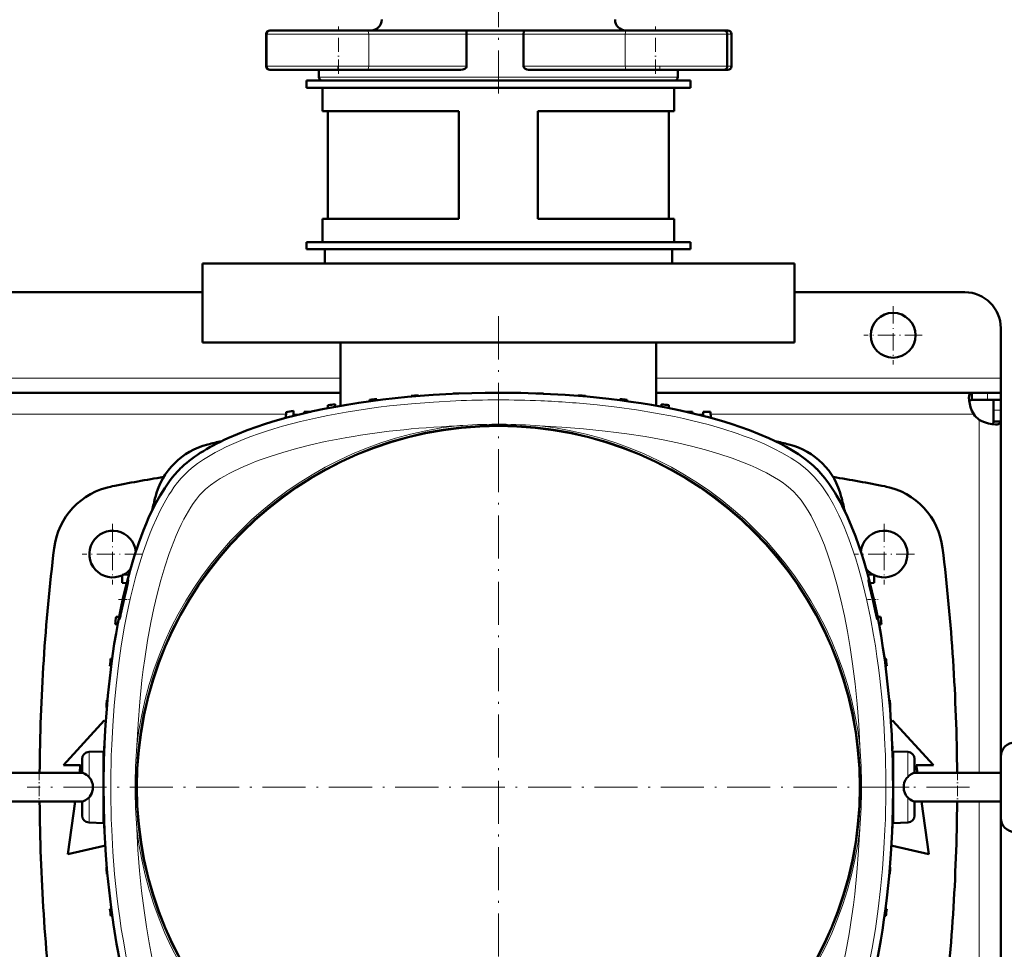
# Model space of a CAD drawing. Extents: x -1595 to 1972, y -1674 to 620.
# Tile 15 of 55: x 178 to 453, y -1233 to -974. Entities that reach past the tile are written whole.
import ezdxf

# ---------------------------------------------------------------- set-up
doc = ezdxf.new("R2010")
doc.units = 0
doc.linetypes.add('DASHDOT', pattern=[18.5, 12, -3, 0.5, -3])

msp = doc.modelspace()

# ---------------------------------------------------------------- linework, layer by layer
at = {"color": 7, "linetype": 'DASHDOT', "lineweight": 18}
for p, q in [((311.57, -994.8), (311.57, -951.77)), ((311.56, -1056.92), (311.56, -1319.51)), ((442.85, -1188.21), (180.26, -1188.21))]:
    msp.add_line(p, q, dxfattribs=at)
at = {"color": 7, "linetype": 'DASHDOT', "lineweight": 18, "ltscale": 0.329999}
for p, q in [((266.99, -989.31), (266.99, -976.11)), ((355.37, -989.31), (355.37, -976.11))]:
    msp.add_line(p, q, dxfattribs=at)
at = {"color": 7, "lineweight": 18}
for p, q in [((246.86, -978.21), (246.99, -978.21)), ((246.99, -978.21), (266.99, -978.21)), ((266.99, -978.21), (275.44, -978.21)), ((302.72, -978.21), (275.44, -978.21)), ((275.44, -978.21), (275.44, -987.21)), ((302.72, -978.21), (311.57, -978.21)), ((311.57, -978.21), (318.61, -978.21)), ((346.92, -978.21), (318.61, -978.21)), ((346.92, -978.21), (355.37, -978.21)), ((346.92, -978.21), (346.92, -987.21)), ((355.37, -978.21), (375.37, -978.21)), ((375.37, -978.21), (376.52, -978.21)), ((246.99, -987.21), (246.86, -987.21)), ((266.99, -987.21), (246.99, -987.21)), ((275.44, -987.21), (266.99, -987.21)), ((275.44, -987.21), (302.72, -987.21)), ((318.61, -987.21), (346.92, -987.21)), ((355.37, -987.21), (346.92, -987.21)), ((375.37, -987.21), (355.37, -987.21)), ((376.52, -987.21), (375.37, -987.21)), ((311.57, -990.21), (261.57, -990.21)), ((361.57, -990.21), (311.57, -990.21)), ((267.57, -1074.21), (35.57, -1074.21)), ((451.57, -1074.21), (355.57, -1074.21)), ((447.87, -1078.21), (447.87, -1080.21)), ((451.57, -1083.08), (449.57, -1083.08)), ((252.41, -1084.21), (50.7, -1084.21)), ((256.33, -1084.21), (254.46, -1084.21)), ((368.65, -1084.21), (366.78, -1084.21)), ((444.03, -1084.21), (370.7, -1084.21)), ((445.57, -1184.21), (445.57, -1085.75)), ((197.49, -1178.36), (197.49, -1179.2)), ((197.49, -1179.2), (197.49, -1185.39)), ((425.63, -1185.39), (425.63, -1178.36)), ((197.49, -1191.04), (197.49, -1198.07)), ((425.63, -1197.54), (425.63, -1191.04)), ((445.57, -1192.21), (445.57, -1290.68)), ((425.63, -1198.07), (425.63, -1197.54))]:
    msp.add_line(p, q, dxfattribs=at)
at = {"color": 7, "lineweight": 50}
for p, q in [((246.86, -978.21), (246.86, -987.21)), ((246.99, -978.21), (246.99, -987.21)), ((248.18, -977.21), (247.86, -977.21)), ((266.99, -977.21), (247.99, -977.21)), ((275.02, -977.21), (266.99, -977.21)), ((275.02, -977.21), (302.59, -977.21)), ((311.57, -977.21), (302.59, -977.21)), ((302.72, -978.21), (302.72, -987.21)), ((318.76, -977.21), (311.57, -977.21)), ((318.61, -978.21), (318.61, -987.21)), ((318.76, -977.21), (347.34, -977.21)), ((355.37, -977.21), (347.34, -977.21)), ((374.37, -977.21), (355.37, -977.21)), ((375.52, -977.21), (374.37, -977.21)), ((375.37, -978.21), (375.37, -987.21)), ((376.52, -978.21), (376.52, -987.21)), ((247.86, -988.21), (247.98, -988.21)), ((247.99, -988.21), (275.02, -988.21)), ((261.57, -988.21), (261.57, -990.21)), ((301.06, -988.21), (275.02, -988.21)), ((347.34, -988.21), (320.37, -988.21)), ((347.34, -988.21), (374.37, -988.21)), ((361.57, -988.21), (361.57, -990.21)), ((374.38, -988.21), (375.52, -988.21)), ((258.07, -991.21), (311.57, -991.21)), ((258.07, -991.21), (258.07, -993.21)), ((258.07, -993.21), (311.57, -993.21)), ((262.57, -991.21), (311.57, -991.21)), ((262.57, -999.71), (262.57, -993.21)), ((311.57, -991.21), (365.07, -991.21)), ((311.57, -991.21), (360.57, -991.21)), ((311.57, -993.21), (365.07, -993.21)), ((360.57, -999.71), (360.57, -993.21)), ((365.07, -991.21), (365.07, -993.21)), ((300.57, -999.71), (262.57, -999.71)), ((264.07, -1029.71), (264.07, -999.71)), ((300.57, -1029.71), (300.57, -999.71)), ((360.57, -999.71), (322.57, -999.71)), ((322.57, -1029.71), (322.57, -999.71)), ((359.07, -1029.71), (359.07, -999.71)), ((300.57, -1029.71), (262.57, -1029.71)), ((262.57, -1036.21), (262.57, -1029.71)), ((360.57, -1029.71), (322.57, -1029.71)), ((360.57, -1036.21), (360.57, -1029.71)), ((258.07, -1036.21), (311.57, -1036.21)), ((258.07, -1036.21), (258.07, -1038.21)), ((311.57, -1036.21), (262.57, -1036.21)), ((311.57, -1036.21), (365.07, -1036.21)), ((360.57, -1036.21), (311.57, -1036.21)), ((365.07, -1036.21), (365.07, -1038.21)), ((258.07, -1038.21), (311.57, -1038.21)), ((263.17, -1042.21), (263.17, -1038.21)), ((311.57, -1038.21), (365.07, -1038.21)), ((359.97, -1038.21), (359.97, -1042.21)), ((229.07, -1042.21), (311.57, -1042.21)), ((229.07, -1064.21), (229.07, -1042.21)), ((311.57, -1042.21), (394.07, -1042.21)), ((394.07, -1064.21), (394.07, -1042.21)), ((229.07, -1050.21), (74.07, -1050.21)), ((441.57, -1050.21), (394.07, -1050.21)), ((451.57, -1074.21), (451.57, -1060.21)), ((311.57, -1064.21), (229.07, -1064.21)), ((267.57, -1081.87), (267.57, -1064.21)), ((394.07, -1064.21), (311.57, -1064.21)), ((355.57, -1081.87), (355.57, -1064.21)), ((451.57, -1078.21), (451.57, -1074.21)), ((267.57, -1078.21), (35.57, -1078.21)), ((443.54, -1078.21), (355.57, -1078.21)), ((443.54, -1078.21), (443.54, -1080.21)), ((447.87, -1078.21), (443.54, -1078.21)), ((451.57, -1078.21), (447.87, -1078.21)), ((451.57, -1078.21), (451.57, -1080.21)), ((275.68, -1080.2), (275.67, -1080.59)), ((277.68, -1079.99), (277.69, -1080.32)), ((287.31, -1079.12), (287.3, -1079.28)), ((289.31, -1078.98), (289.31, -1079.1)), ((298.93, -1078.46), (298.93, -1078.5)), ((300.93, -1078.42), (300.93, -1078.39)), ((322.18, -1078.42), (322.18, -1078.39)), ((324.18, -1078.5), (324.18, -1078.46)), ((333.81, -1078.98), (333.8, -1079.1)), ((335.81, -1079.12), (335.81, -1079.28)), ((345.43, -1079.99), (345.42, -1080.32)), ((347.43, -1080.2), (347.45, -1080.59)), ((447.87, -1080.21), (443.54, -1080.21)), ((451.57, -1080.21), (447.87, -1080.21)), ((449.57, -1083.08), (449.57, -1080.21)), ((451.57, -1080.21), (451.47, -1080.21)), ((451.57, -1083.08), (451.57, -1080.21)), ((252.43, -1083.64), (252.38, -1085.23)), ((254.43, -1083.27), (254.48, -1084.68)), ((257.43, -1083.52), (257.41, -1083.96)), ((257.43, -1083.52), (259.33, -1083.52)), ((264.06, -1081.7), (264.03, -1082.53)), ((266.06, -1081.42), (266.08, -1082.14)), ((357.06, -1081.42), (357.03, -1082.14)), ((359.06, -1081.7), (359.09, -1082.53)), ((363.79, -1083.52), (365.68, -1083.52)), ((365.68, -1083.52), (365.7, -1083.96)), ((368.63, -1084.68), (368.67, -1083.52)), ((368.67, -1083.52), (370.68, -1083.52)), ((370.74, -1085.23), (370.68, -1083.52)), ((449.57, -1086.25), (449.57, -1083.08)), ((451.57, -1086.25), (451.57, -1083.08)), ((451.57, -1086.25), (449.57, -1086.25)), ((451.57, -1179.65), (451.57, -1086.25)), ((208.61, -1128.91), (206.72, -1129.01)), ((206.72, -1131.26), (206.72, -1129.01)), ((414.51, -1128.92), (416.33, -1129.01)), ((416.33, -1129.01), (416.33, -1131.26)), ((206.72, -1131.26), (207.97, -1131.33)), ((415.14, -1131.33), (416.33, -1131.26)), ((205.87, -1140.69), (205.05, -1140.71)), ((418.07, -1140.71), (417.24, -1140.69)), ((205.48, -1142.74), (204.76, -1142.71)), ((418.36, -1142.71), (417.64, -1142.74)), ((203.54, -1152.34), (203.94, -1152.33)), ((419.18, -1152.33), (419.57, -1152.34)), ((203.67, -1154.35), (203.33, -1154.34)), ((419.45, -1154.35), (419.79, -1154.34)), ((202.45, -1165.97), (202.32, -1165.96)), ((202.62, -1163.96), (202.46, -1163.96)), ((420.5, -1163.96), (420.65, -1163.96)), ((420.67, -1165.97), (420.79, -1165.96)), ((190.34, -1182.09), (201.72, -1169.59)), ((201.72, -1169.59), (202.15, -1170.07)), ((420.97, -1170.08), (421.42, -1169.59)), ((421.42, -1169.59), (432.79, -1182.09)), ((201.84, -1175.59), (201.8, -1175.59)), ((421.27, -1175.59), (421.31, -1175.59)), ((197.49, -1178.36), (201.56, -1178.21)), ((201.56, -1178.21), (201.56, -1188.09)), ((201.76, -1177.59), (201.73, -1177.59)), ((421.36, -1177.59), (421.38, -1177.59)), ((425.63, -1178.36), (421.56, -1178.21)), ((421.56, -1198.21), (421.56, -1178.21)), ((451.57, -1179.71), (451.57, -1196.71)), ((195.09, -1182.09), (190.34, -1182.09)), ((194.79, -1184.21), (195.09, -1182.09)), ((195.56, -1180.36), (195.56, -1181.03)), ((195.56, -1181.03), (195.56, -1184.22)), ((201.56, -1180.59), (201.66, -1180.58)), ((421.56, -1180.59), (421.45, -1180.58)), ((427.56, -1184.22), (427.56, -1180.36)), ((428.04, -1182.09), (428.34, -1184.22)), ((432.79, -1182.09), (428.04, -1182.09)), ((169.56, -1184.21), (190.27, -1184.21)), ((195.56, -1184.21), (176.84, -1184.21)), ((190.27, -1184.21), (195.59, -1184.21)), ((427.53, -1184.21), (446.27, -1184.21)), ((432.84, -1184.21), (427.56, -1184.21)), ((451.57, -1184.21), (432.84, -1184.21)), ((446.27, -1184.21), (451.57, -1184.21)), ((201.56, -1188.34), (201.56, -1198.21)), ((169.56, -1192.21), (190.27, -1192.21)), ((190.27, -1192.21), (195.59, -1192.21)), ((191.59, -1206.84), (193.66, -1192.22)), ((195.56, -1192.21), (195.56, -1196.07)), ((427.53, -1192.21), (446.27, -1192.21)), ((427.56, -1195.65), (427.56, -1192.21)), ((429.47, -1192.21), (431.54, -1206.84)), ((446.27, -1192.21), (451.57, -1192.21)), ((201.56, -1195.84), (201.66, -1195.85)), ((421.56, -1195.84), (421.45, -1195.85)), ((427.56, -1196.07), (427.56, -1195.65)), ((201.56, -1198.21), (197.49, -1198.07)), ((201.76, -1198.84), (201.73, -1198.84)), ((421.36, -1198.84), (421.38, -1198.84)), ((421.56, -1198.21), (425.63, -1198.07)), ((451.57, -1196.78), (451.57, -1290.18)), ((201.84, -1200.84), (201.8, -1200.84)), ((421.27, -1200.84), (421.31, -1200.84)), ((201.72, -1204.59), (191.59, -1206.84)), ((202.04, -1204.66), (201.72, -1204.59)), ((421.42, -1204.59), (421.07, -1204.67)), ((431.54, -1206.84), (421.42, -1204.59)), ((202.45, -1210.46), (202.32, -1210.46)), ((202.62, -1212.47), (202.46, -1212.46)), ((420.5, -1212.47), (420.65, -1212.46)), ((420.67, -1210.46), (420.79, -1210.46)), ((203.67, -1222.08), (203.33, -1222.09)), ((419.45, -1222.08), (419.79, -1222.09)), ((203.94, -1224.1), (203.54, -1224.09)), ((419.18, -1224.1), (419.57, -1224.09))]:
    msp.add_line(p, q, dxfattribs=at)
at = {"color": 7, "linetype": 'DASHDOT', "lineweight": 18, "ltscale": 0.029999}
for p, q in [((266.86, -988.31), (266.86, -987.11)), ((356.52, -988.31), (356.52, -987.11))]:
    msp.add_line(p, q, dxfattribs=at)
at = {"color": 7, "linetype": 'DASHDOT', "lineweight": 18, "ltscale": 0.40625}
for p, q in [((421.57, -1054.09), (421.57, -1070.34)), ((429.69, -1062.21), (413.44, -1062.21))]:
    msp.add_line(p, q, dxfattribs=at)
at = {"color": 7, "linetype": 'DASHDOT', "lineweight": 18, "ltscale": 0.422498}
for p, q in [((204.07, -1114.77), (204.07, -1131.66)), ((419.07, -1114.77), (419.07, -1131.66))]:
    msp.add_line(p, q, dxfattribs=at)
at = {"color": 7, "linetype": 'DASHDOT', "lineweight": 18, "ltscale": 0.422501}
for p, q in [((212.52, -1123.21), (195.62, -1123.21)), ((427.52, -1123.21), (410.62, -1123.21))]:
    msp.add_line(p, q, dxfattribs=at)
at = {"color": 7, "linetype": 'DASHDOT', "lineweight": 18, "ltscale": 0.076287}
msp.add_line((205.67, -1135.91), (208.72, -1135.91), dxfattribs=at)
at = {"color": 7, "linetype": 'DASHDOT', "lineweight": 18, "ltscale": 0.075502}
msp.add_line((414.42, -1135.91), (417.44, -1135.91), dxfattribs=at)
at = {"color": 7, "linetype": 'DASHDOT', "lineweight": 18, "ltscale": 0.240683}
msp.add_line((183.56, -1183.39), (183.56, -1193.02), dxfattribs=at)
at = {"color": 7, "linetype": 'DASHDOT', "lineweight": 18, "ltscale": 0.241299}
msp.add_line((439.56, -1183.39), (439.56, -1193.04), dxfattribs=at)
at = {"color": 7, "linetype": 'DASHDOT', "lineweight": 18, "ltscale": 0.125204}
for p, q in [((197.07, -1188.21), (202.08, -1188.21)), ((426.04, -1188.21), (421.04, -1188.21))]:
    msp.add_line(p, q, dxfattribs=at)
at = {"color": 7, "lineweight": 50}
for points in [[(302.59, -977.21), (302.6, -977.22), (302.61, -977.22), (302.62, -977.24), (302.64, -977.3), (302.69, -977.54), (302.72, -978.21)], [(318.76, -977.21), (318.75, -977.22), (318.74, -977.22), (318.73, -977.24), (318.7, -977.3), (318.65, -977.54), (318.61, -978.21)], [(302.72, -987.21), (302.68, -987.43), (302.58, -987.62), (302.43, -987.77), (302.26, -987.9), (301.98, -988.04), (301.68, -988.14), (301.06, -988.21)], [(320.37, -988.21), (319.93, -988.18), (319.5, -988.08), (319.1, -987.9), (318.92, -987.78), (318.76, -987.62), (318.65, -987.43), (318.61, -987.21)], [(311.56, -1078.21), (317.8, -1078.28), (324.01, -1078.49), (330.19, -1078.84), (336.31, -1079.32), (342.36, -1079.95), (345.44, -1080.32), (348.49, -1080.74), (351.37, -1081.17), (354.23, -1081.64), (358.3, -1082.38), (362.32, -1083.19), (366.26, -1084.09)], [(442.69, -1079.64), (442.75, -1078.99), (442.82, -1078.73), (442.93, -1078.52), (443.07, -1078.37), (443.23, -1078.27), (443.54, -1078.21)], [(444.03, -1084.21), (443.55, -1083.27), (443.18, -1082.29), (442.91, -1081.32), (442.74, -1080.4), (442.69, -1079.64)], [(442.78, -1080.65), (442.94, -1080.41), (443.2, -1080.26), (443.54, -1080.21)], [(236.19, -1090.9), (238.84, -1089.76), (241.54, -1088.7), (244.28, -1087.71), (246.36, -1087.02), (248.45, -1086.36), (252.65, -1085.16), (256.86, -1084.09)], [(366.26, -1084.09), (370.46, -1085.16), (374.67, -1086.36), (376.76, -1087.02), (378.84, -1087.71), (381.58, -1088.7), (384.28, -1089.76), (386.92, -1090.9)], [(450.14, -1087.09), (449.2, -1087.02), (448.14, -1086.8), (447.03, -1086.44), (446.29, -1086.13), (445.57, -1085.75)], [(449.57, -1086.25), (449.52, -1086.58), (449.38, -1086.84), (449.13, -1087.01)], [(451.57, -1086.25), (451.55, -1086.43), (451.49, -1086.6), (451.4, -1086.74), (451.26, -1086.85), (451.08, -1086.95), (450.87, -1087.02), (450.53, -1087.07), (450.14, -1087.09)], [(386.92, -1090.9), (388.56, -1091.66), (390.25, -1092.51), (391.81, -1093.34), (393.37, -1094.25), (395.2, -1095.4), (396.98, -1096.66), (398.69, -1098.02), (399.5, -1098.74), (400.28, -1099.49)], [(206.14, -1237.11), (205.16, -1231.89), (204.29, -1226.58), (203.63, -1221.79), (203.06, -1216.94), (202.58, -1212.06), (202.2, -1207.14), (202, -1203.88), (201.83, -1200.6), (201.7, -1197.27), (201.61, -1193.92), (201.56, -1187.28), (201.66, -1180.68), (201.91, -1174.09), (202.1, -1170.81), (202.33, -1167.53), (202.74, -1162.65), (203.25, -1157.8), (203.85, -1152.99), (204.54, -1148.24), (205.01, -1145.4), (205.51, -1142.58), (206.24, -1138.87), (207.03, -1135.22), (207.89, -1131.63), (208.95, -1127.68), (210.1, -1123.84), (211.34, -1120.12), (212.68, -1116.54), (213.38, -1114.81), (214.11, -1113.13), (215.13, -1110.95), (216.19, -1108.87), (217.3, -1106.89), (218.6, -1104.79), (219.96, -1102.85), (220.69, -1101.9), (221.44, -1100.99), (222.13, -1100.22), (222.83, -1099.49)], [(408.87, -1112.85), (410.01, -1115.49), (411.08, -1118.19), (412.06, -1120.94), (412.76, -1123.01), (413.41, -1125.1), (414.61, -1129.31), (415.68, -1133.51)], [(206.36, -1139.82), (207.38, -1135.27), (207.91, -1132.91), (208.3, -1131.17), (208.42, -1130.57), (208.43, -1130.43)], [(208.42, -1130.42), (208.42, -1130.42), (208.42, -1130.42), (208.4, -1130.44), (208.32, -1130.66)], [(414.69, -1130.41), (414.69, -1130.42), (414.69, -1130.42), (414.69, -1130.42), (414.68, -1130.44), (414.71, -1130.67)], [(416.96, -1139.83), (416.55, -1137.65), (416.02, -1135.23), (415.44, -1132.88), (414.96, -1131.15), (414.76, -1130.56), (414.71, -1130.43)], [(208.01, -1131.66), (207.59, -1133.2), (206.85, -1136.34), (206.32, -1138.93), (205.97, -1140.97), (205.93, -1141.36), (205.93, -1141.4), (205.94, -1141.41), (205.94, -1141.41), (205.94, -1141.41), (205.94, -1141.41)], [(414.92, -1131.68), (415.98, -1136.37), (416.56, -1138.94), (417.03, -1140.98), (417.14, -1141.36), (417.16, -1141.41), (417.17, -1141.41), (417.17, -1141.41)], [(205.94, -1141.41), (205.95, -1141.41), (205.95, -1141.41), (205.97, -1141.37), (206.08, -1141)], [(417.17, -1141.41), (417.17, -1141.41), (417.17, -1141.41), (417.18, -1141.41), (417.18, -1141.4), (417.18, -1141.37), (417.15, -1141)], [(195.59, -1184.21), (195.92, -1184.29), (196.31, -1184.47), (196.76, -1184.75), (197.13, -1185.05), (197.49, -1185.39)], [(425.63, -1185.39), (425.98, -1185.05), (426.58, -1184.6), (427.2, -1184.29), (427.53, -1184.21)], [(197.49, -1185.39), (197.74, -1185.67), (197.96, -1185.99), (198.31, -1186.68), (198.52, -1187.43), (198.59, -1188.21)], [(424.52, -1188.21), (424.57, -1187.59), (424.7, -1186.98), (424.86, -1186.54), (425.07, -1186.12), (425.42, -1185.62), (425.63, -1185.39)], [(198.59, -1188.21), (198.55, -1188.84), (198.41, -1189.45), (198.25, -1189.89), (198.04, -1190.31), (197.69, -1190.81), (197.49, -1191.04)], [(421.56, -1188.21), (421.49, -1194.46), (421.28, -1200.67), (420.94, -1206.85), (420.45, -1212.97), (419.82, -1219.02), (419.45, -1222.1), (419.03, -1225.15), (418.6, -1228.03), (418.13, -1230.88), (417.4, -1234.96), (416.58, -1238.97), (415.68, -1242.92)], [(425.63, -1191.04), (425.37, -1190.76), (425.15, -1190.44), (424.8, -1189.75), (424.59, -1189), (424.52, -1188.21)], [(197.49, -1191.04), (197.13, -1191.38), (196.53, -1191.83), (195.91, -1192.14), (195.59, -1192.21)], [(427.53, -1192.21), (427.19, -1192.14), (426.8, -1191.96), (426.36, -1191.68), (425.99, -1191.38), (425.63, -1191.04)]]:
    msp.add_lwpolyline(points, dxfattribs=at)
at = {"color": 7, "lineweight": 18}
for points in [[(299.7, -1080.47), (293.52, -1080.81), (287.36, -1081.29), (281.24, -1081.91), (278.17, -1082.28), (275.11, -1082.7), (272.13, -1083.14), (269.16, -1083.63), (264, -1084.58), (261.44, -1085.11), (258.91, -1085.67), (256.4, -1086.26), (253.91, -1086.9), (251.45, -1087.57), (249.03, -1088.28), (246.98, -1088.92), (244.96, -1089.59), (242.32, -1090.54), (239.75, -1091.55), (237.24, -1092.62), (235.67, -1093.35), (234.14, -1094.11), (232.66, -1094.89), (231.24, -1095.69), (229.4, -1096.82), (227.68, -1098), (226.09, -1099.24), (225.14, -1100.06), (224.25, -1100.91)], [(398.87, -1100.91), (397.77, -1099.88), (396.57, -1098.87), (395.26, -1097.88), (394.22, -1097.16), (393.12, -1096.44), (390.78, -1095.07), (388.27, -1093.75), (385.6, -1092.5), (383.83, -1091.74), (382.01, -1091.01), (380.1, -1090.29), (378.14, -1089.59), (374.14, -1088.3), (370.01, -1087.11), (365.75, -1086.03), (363.2, -1085.44), (360.62, -1084.89), (355.38, -1083.88), (350.03, -1083), (344.6, -1082.24), (339.11, -1081.61)], [(386.28, -1100.59), (384.85, -1099.87), (383.37, -1099.17), (381.74, -1098.45), (380.06, -1097.76), (376.69, -1096.5), (373.04, -1095.28), (369.28, -1094.17), (365.42, -1093.15), (361.48, -1092.23), (357.48, -1091.39), (352.46, -1090.47), (347.37, -1089.68), (344.38, -1089.27), (341.37, -1088.9), (335.32, -1088.27), (329.23, -1087.8), (323.11, -1087.46)], [(267.4, -1091.05), (263.32, -1091.86), (259.3, -1092.76), (255.35, -1093.75), (251.46, -1094.86), (247.68, -1096.06), (245.75, -1096.74), (243.87, -1097.44), (242.22, -1098.1), (240.61, -1098.78)], [(240.61, -1098.78), (237.85, -1100.07), (236.51, -1100.77), (235.22, -1101.48), (234.05, -1102.17), (232.94, -1102.87), (231.34, -1104.01), (229.94, -1105.15), (229.2, -1105.85)], [(224.25, -1100.91), (223.19, -1102.03), (222.16, -1103.26), (221.17, -1104.58), (220.45, -1105.63), (219.75, -1106.71), (218.4, -1109), (217.3, -1111.1), (216.25, -1113.28), (215.25, -1115.54), (214.54, -1117.28), (213.86, -1119.05), (212.58, -1122.67), (211.54, -1125.97), (210.57, -1129.34), (209.68, -1132.76), (209.07, -1135.28), (208.51, -1137.83), (207.94, -1140.55), (207.42, -1143.3), (206.49, -1148.77), (205.7, -1154.3), (205.04, -1159.87), (204.5, -1165.48), (204.09, -1171.12), (203.81, -1176.36)], [(393.92, -1105.85), (392.97, -1104.98), (391.86, -1104.08), (390.62, -1103.19), (389.62, -1102.52), (388.56, -1101.86), (386.28, -1100.59)], [(419.3, -1176.36), (418.96, -1170.18), (418.49, -1164.02), (417.86, -1157.9), (417.49, -1154.83), (417.07, -1151.77), (416.63, -1148.78), (416.14, -1145.82), (415.25, -1140.97), (414.25, -1136.19), (413.11, -1131.48), (412.48, -1129.11), (411.82, -1126.77), (411.14, -1124.56), (410.43, -1122.38), (409.21, -1118.94), (407.89, -1115.62), (407.17, -1113.95), (406.42, -1112.32), (405.68, -1110.83), (404.92, -1109.38), (403.54, -1107), (402.81, -1105.85), (402.06, -1104.75), (401.31, -1103.72), (400.53, -1102.75), (399.71, -1101.79), (398.87, -1100.91)], [(229.2, -1105.85), (228.32, -1106.8), (227.42, -1107.91), (226.53, -1109.15), (225.86, -1110.15), (225.2, -1111.22), (223.93, -1113.49)], [(412.31, -1176.66), (411.99, -1170.78), (411.54, -1164.93), (410.98, -1159.35), (410.29, -1153.82), (409.63, -1149.3), (408.86, -1144.82), (408, -1140.4), (407.01, -1135.95), (405.9, -1131.58), (404.8, -1127.74), (403.6, -1124.01), (402.42, -1120.77), (401.15, -1117.65), (399.96, -1115.04), (398.69, -1112.57), (397.89, -1111.18), (397.08, -1109.87), (395.93, -1108.21), (394.78, -1106.78), (393.92, -1105.85)], [(223.93, -1113.49), (223.21, -1114.92), (222.52, -1116.4), (221.8, -1118.03), (221.1, -1119.72), (219.84, -1123.08), (218.62, -1126.73), (217.51, -1130.49), (216.49, -1134.35), (215.57, -1138.29), (214.73, -1142.29), (213.81, -1147.31), (213.02, -1152.4), (212.61, -1155.39), (212.24, -1158.4), (211.62, -1164.45), (211.14, -1170.54), (210.81, -1176.66)], [(203.81, -1200.07), (204.15, -1206.25), (204.63, -1212.41), (205.25, -1218.53), (205.63, -1221.6), (206.04, -1224.66), (206.48, -1227.65), (206.97, -1230.61), (207.86, -1235.46)], [(210.81, -1199.77), (211.12, -1205.65), (211.57, -1211.5), (212.13, -1217.08), (212.82, -1222.61), (213.49, -1227.13), (214.25, -1231.61), (215.11, -1236.03), (216.11, -1240.48), (217.21, -1244.85), (218.31, -1248.69), (219.51, -1252.42), (220.69, -1255.66), (221.96, -1258.78), (223.16, -1261.39), (224.42, -1263.86), (225.22, -1265.25), (226.04, -1266.56), (227.18, -1268.22), (228.34, -1269.65), (229.2, -1270.58)], [(399.18, -1262.94), (399.9, -1261.51), (400.6, -1260.03), (401.32, -1258.4), (402.01, -1256.71), (403.27, -1253.35), (404.49, -1249.7), (405.6, -1245.94), (406.62, -1242.08), (407.55, -1238.14), (408.38, -1234.14), (409.3, -1229.12), (410.1, -1224.03), (410.51, -1221.04), (410.87, -1218.03), (411.5, -1211.98), (411.97, -1205.89), (412.31, -1199.77)], [(415.17, -1235.88), (415.7, -1233.13), (416.63, -1227.66), (417.42, -1222.13), (418.08, -1216.56), (418.61, -1210.95), (419.02, -1205.31), (419.3, -1200.07)]]:
    msp.add_lwpolyline(points, dxfattribs=at)
at = {"color": 7, "lineweight": 50}
for centre, radius in [((421.57, -1062.21), 6.25), ((311.56, -1188.21), 100.74)]:
    msp.add_circle(centre, radius, dxfattribs=at)
at = {"color": 7, "lineweight": 18}
msp.add_circle((311.56, -1188.21), 101, dxfattribs=at)
at = {"color": 7, "lineweight": 50}
for centre, radius, start, end in [((276.07, -974.21), 3, 270, 360), ((347.07, -974.21), 3, 180, 270), ((247.86, -978.21), 1, 90, 180), ((247.99, -978.21), 1, 90, 180), ((374.37, -978.21), 1, 0, 90), ((375.52, -978.21), 1, 0, 90), ((247.86, -987.21), 1, 180, 270), ((247.99, -987.21), 1, 180, 270), ((374.37, -987.21), 1, 270, 360), ((375.52, -987.21), 1, 270, 360), ((262.57, -990.21), 1, 180, 270), ((360.57, -990.21), 1, 270, 360), ((441.57, -1060.21), 10, 0, 90), ((311.56, -1403.21), 325, 89.8237, 90.1763), ((311.56, -1403.21), 325, 95.9829, 96.3375), ((311.56, -1403.21), 325, 93.9256, 94.2791), ((311.56, -1403.21), 325, 91.8735, 92.2263), ((311.56, -1403.21), 325, 87.7737, 88.1265), ((311.56, -1403.21), 325, 85.7209, 86.0744), ((311.56, -1403.21), 325, 83.6625, 84.0172), ((311.56, -1403.21), 325, 100.1234, 100.4818), ((311.56, -1403.21), 325, 98.0479, 98.4041), ((311.56, -1403.21), 325, 81.5959, 81.9522), ((449.69, -1080.09), 7, 216.0817, 233.9139), ((311.57, -1417.83), 335.12, 103.3004, 103.9859), ((311.57, -1417.83), 335.12, 76.0141, 76.7054), ((235.41, -1112.06), 20, 103.9859, 166.0141), ((387.72, -1112.06), 20, 13.9859, 76.0141), ((311.57, -1659.46), 565.5, 99.4939, 100.9844), ((311.57, -1659.46), 565.5, 79.0156, 80.5062), ((207.62, -1123.96), 20, 100.9844, 173.0365), ((415.51, -1123.96), 20, 6.9635, 79.0156), ((541.18, -1188.21), 335.12, 166.0141, 166.6967), ((81.95, -1188.21), 335.12, 13.2915, 13.9859), ((204.07, -1123.21), 6.5, 6.3069, 294.0692), ((419.07, -1123.21), 6.5, 245.1373, 174.0264), ((733.72, -1188.21), 550, 173.0365, 179.5833), ((-110.58, -1188.21), 550, 0.4167, 6.9635), ((204.07, -1123.21), 6.5, 297.1676, 319.6993), ((419.07, -1123.21), 6.5, 219.9563, 242.9245), ((208.41, -1130.43), 0.0181, 345.2469, 52.7118), ((414.68, -1130.44), 0.03, 20.9032, 64.4524), ((228.15, -1137.26), 20.9, 161.5709, 164.4634), ((441.23, -1125.68), 26.98, 190.6516, 192.8383), ((526.56, -1188.21), 325, 171.5959, 171.9522), ((161.6, -1129.81), 45.87, 345.8814, 347.3994), ((387.41, -1145.11), 30.02, 7.8714, 10.1339), ((96.56, -1188.21), 325, 8.0479, 8.4041), ((526.56, -1188.21), 325, 173.6625, 174.0172), ((96.56, -1188.21), 325, 5.9829, 6.3375), ((526.56, -1188.21), 325, 175.7209, 176.0744), ((96.56, -1188.21), 325, 3.9256, 4.2791), ((526.56, -1188.21), 325, 177.7737, 178.1265), ((96.56, -1188.21), 325, 1.8735, 2.2263), ((455.57, -1179.71), 4, 90, 180), ((197.56, -1180.36), 2, 92, 180), ((425.56, -1180.36), 2, 0, 88), ((526.56, -1188.21), 325, 179.8237, 180.1763), ((96.56, -1188.21), 325, 359.8237, 0.1763), ((733.72, -1188.21), 550, 180.4167, 186.9635), ((-110.58, -1188.21), 550, 353.0365, 359.5833), ((197.56, -1196.07), 2, 180, 268), ((425.56, -1196.07), 2, 272, 0), ((526.56, -1188.21), 325, 181.8735, 182.2263), ((96.56, -1188.21), 325, 357.7737, 358.1265), ((455.57, -1196.71), 4, 180, 270), ((526.56, -1188.21), 325, 183.9256, 184.2791), ((96.56, -1188.21), 325, 355.7209, 356.0744), ((526.56, -1188.21), 325, 185.9829, 186.3375), ((96.56, -1188.21), 325, 353.6625, 354.0172)]:
    msp.add_arc(centre, radius, start, end, dxfattribs=at)
at = {"color": 7, "lineweight": 18}
for centre, radius, start, end in [((311.56, -1358.68), 278.46, 87.5597, 92.4395), ((312.34, -1342.28), 262.04, 84.1371, 87.5794), ((311.56, -1188.21), 101.41, 96.5423, 173.4568), ((311.55, -1234.34), 147.33, 93.8374, 94.4935), ((311.56, -1234.52), 147.51, 85.5067, 93.8371), ((311.56, -1188.21), 101.41, 6.5424, 83.4568), ((482.02, -1188.22), 278.46, 177.5597, 182.4396), ((357.87, -1188.22), 147.52, 175.507, 184.4923), ((265.24, -1188.21), 147.52, 355.507, 4.4923), ((141.09, -1188.21), 278.46, 357.5597, 2.4396), ((311.56, -1188.21), 101.41, 186.5424, 263.4568), ((311.56, -1188.21), 101.41, 276.5424, 353.4568)]:
    msp.add_arc(centre, radius, start, end, dxfattribs=at)
for centre, major_axis, ratio, start_param, end_param in [((275.02, -978.21), (0, -1), 0.422618, 1.570796, 3.141593), ((347.34, -978.21), (0, -1), 0.422618, 3.141593, 4.712389), ((275.02, -987.21), (0, -1), 0.422618, 0, 1.570796), ((347.34, -987.21), (0, 1), 0.422618, 1.570796, 3.141593), ((315.69, -1119.81), (95.23, -1.54), 0.341842, 1.741831, 2.108111)]:
    msp.add_ellipse(centre, major_axis=major_axis, ratio=ratio, start_param=start_param, end_param=end_param, dxfattribs=at)
at = {"color": 7, "lineweight": 50}
for centre, major_axis, ratio, start_param, end_param in [((313.45, -1111.22), (96.68, -0.73), 0.341319, 1.592988, 2.19875), ((308.78, -1108.87), (90.71, 0.42), 0.335978, 2.496909, 2.814666), ((390.9, -1185.44), (0.42, -90.71), 0.335977, 2.496911, 2.814667), ((388.55, -1190.11), (-0.73, -96.68), 0.341319, 1.592988, 2.198749)]:
    msp.add_ellipse(centre, major_axis=major_axis, ratio=ratio, start_param=start_param, end_param=end_param, dxfattribs=at)

doc.saveas('drawing.dxf')
